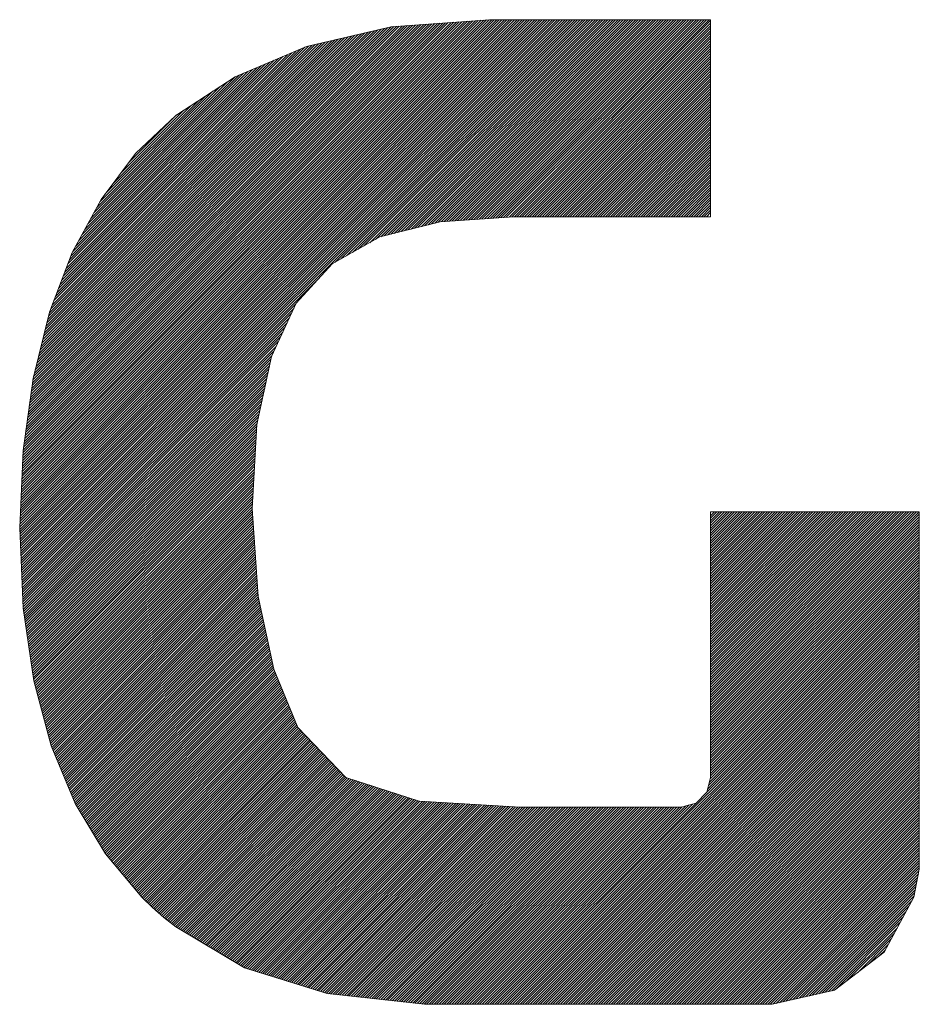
# Model space of a CAD drawing. Header units: millimetres. Extents: x 4 to 415, y -8563 to 292.
# Tile 197 of 256: x 268.22 to 272.76, y 11.52 to 16.48. Entities that reach past the tile are written whole.
import ezdxf

# ---------------------------------------------------------------- set-up
doc = ezdxf.new("R2010")
doc.units = ezdxf.units.MM
doc.layers.add('256', color=7, linetype='Continuous')

# ---------------------------------------------------------------- blocks, each defined once
blk = doc.blocks.new('HATCH13')
at = {"color": 5, "lineweight": 13}
for p, q in [((268.224601, 13.926872), (270.780823, 16.483094)), ((268.224663, 13.914202), (270.793555, 16.483094)), ((268.225183, 13.940186), (270.768091, 16.483094)), ((268.225206, 13.902013), (270.806287, 16.483094)), ((268.225749, 13.889823), (270.819019, 16.483094)), ((268.225766, 13.953501), (270.755359, 16.483094)), ((268.226291, 13.877634), (270.831751, 16.483094)), ((268.226349, 13.966816), (270.742626, 16.483094)), ((268.226834, 13.865444), (270.844484, 16.483094)), ((268.226931, 13.980131), (270.729894, 16.483094)), ((268.227377, 13.853255), (270.857216, 16.483094)), ((268.227514, 13.993446), (270.717162, 16.483094)), ((268.227919, 13.841066), (270.869948, 16.483094)), ((268.228097, 14.006761), (270.70443, 16.483094)), ((268.228462, 13.828876), (270.88268, 16.483094)), ((268.228679, 14.020075), (270.691698, 16.483094)), ((268.229005, 13.816687), (270.895412, 16.483094)), ((268.229262, 14.03339), (270.678966, 16.483094)), ((268.229548, 13.804497), (270.908144, 16.483094)), ((268.229845, 14.046705), (270.666234, 16.483094)), ((268.23009, 13.792308), (270.920876, 16.483094)), ((268.230427, 14.06002), (270.653501, 16.483094)), ((268.230633, 13.780118), (270.933609, 16.483094)), ((268.23101, 14.073335), (270.640769, 16.483094)), ((268.231176, 13.767929), (270.946341, 16.483094)), ((268.231593, 14.08665), (270.628037, 16.483094)), ((268.231718, 13.75574), (270.959073, 16.483094)), ((268.232175, 14.099964), (270.615305, 16.483094)), ((268.232261, 13.74355), (270.971805, 16.483094)), ((268.232758, 14.113279), (270.602573, 16.483094)), ((268.232804, 13.731361), (270.984537, 16.483094)), ((268.233341, 14.126594), (270.589739, 16.482992)), ((268.233347, 13.719171), (270.997269, 16.483094)), ((268.233889, 13.706982), (271.010001, 16.483094)), ((268.233923, 14.139909), (270.576015, 16.482)), ((268.234432, 13.694792), (271.022734, 16.483094)), ((268.234506, 14.153224), (270.562291, 16.481008)), ((268.235089, 14.166539), (270.548567, 16.480016)), ((268.235672, 14.179853), (270.534842, 16.479024)), ((268.236254, 14.193168), (270.521118, 16.478032)), ((268.236837, 14.206483), (270.507394, 16.47704)), ((269.813071, 15.260699), (271.035466, 16.483094)), ((269.842189, 15.277085), (271.048198, 16.483094)), ((269.871306, 15.29347), (271.06093, 16.483094)), ((269.900424, 15.309856), (271.073662, 16.483094)), ((269.929542, 15.326241), (271.086394, 16.483094)), ((269.958659, 15.342627), (271.099126, 16.483094)), ((269.987777, 15.359012), (271.111859, 16.483094)), ((270.016895, 15.375398), (271.124591, 16.483094)), ((270.043109, 15.38888), (271.137323, 16.483094)), ((270.060182, 15.393221), (271.150055, 16.483094)), ((270.077254, 15.397561), (271.162787, 16.483094)), ((270.094327, 15.401901), (271.175519, 16.483094)), ((270.111399, 15.406242), (271.188251, 16.483094)), ((270.128472, 15.410582), (271.200984, 16.483094)), ((270.145544, 15.414922), (271.213716, 16.483094)), ((270.162617, 15.419263), (271.226448, 16.483094)), ((270.179689, 15.423603), (271.23918, 16.483094)), ((270.196762, 15.427943), (271.251912, 16.483094)), ((270.213834, 15.432284), (271.264644, 16.483094)), ((270.230907, 15.436624), (271.277376, 16.483094)), ((270.247979, 15.440965), (271.290109, 16.483094)), ((270.265052, 15.445305), (271.302841, 16.483094)), ((270.282124, 15.449645), (271.315573, 16.483094)), ((270.299197, 15.453986), (271.328305, 16.483094)), ((270.316269, 15.458326), (271.341037, 16.483094)), ((270.333342, 15.462666), (271.353769, 16.483094)), ((270.348775, 15.465367), (271.366501, 16.483094)), ((270.36241, 15.466271), (271.379234, 16.483094)), ((270.376046, 15.467174), (271.391966, 16.483094)), ((270.389682, 15.468078), (271.404698, 16.483094)), ((270.403318, 15.468982), (271.41743, 16.483094)), ((270.416953, 15.469885), (271.430162, 16.483094)), ((270.430589, 15.470789), (271.442894, 16.483094)), ((270.444225, 15.471692), (271.455626, 16.483094)), ((270.457861, 15.472596), (271.468359, 16.483094)), ((270.471496, 15.4735), (271.481091, 16.483094)), ((270.485132, 15.474403), (271.493823, 16.483094)), ((270.498768, 15.475307), (271.506555, 16.483094)), ((270.512404, 15.47621), (271.519287, 16.483094)), ((270.526039, 15.477114), (271.532019, 16.483094)), ((270.539675, 15.478018), (271.544751, 16.483094)), ((270.553311, 15.478921), (271.557484, 16.483094)), ((270.566947, 15.479825), (271.570216, 16.483094)), ((270.580582, 15.480728), (271.582948, 16.483094)), ((270.594218, 15.481632), (271.59568, 16.483094)), ((270.607854, 15.482536), (271.608412, 16.483094)), ((270.62149, 15.483439), (271.621144, 16.483094)), ((270.635125, 15.484343), (271.633876, 16.483094)), ((270.648761, 15.485246), (271.646609, 16.483094)), ((270.662397, 15.48615), (271.659341, 16.483094)), ((270.676033, 15.487054), (271.672073, 16.483094)), ((270.689668, 15.487957), (271.684805, 16.483094)), ((270.703304, 15.488861), (271.697537, 16.483094)), ((270.716595, 15.48942), (271.705458, 16.478283)), ((268.23742, 14.219798), (270.49367, 16.476048)), ((268.238002, 14.233113), (270.479946, 16.475056)), ((268.238585, 14.246428), (270.466221, 16.474064)), ((268.239168, 14.259742), (270.452497, 16.473072)), ((268.23975, 14.273057), (270.438773, 16.47208)), ((268.240333, 14.286372), (270.425049, 16.471088)), ((268.240916, 14.299687), (270.411325, 16.470096)), ((268.241613, 14.313116), (270.397601, 16.469104)), ((268.243669, 14.327905), (270.383876, 16.468112)), ((268.245725, 14.342693), (270.370152, 16.46712)), ((268.247781, 14.357481), (270.356428, 16.466128)), ((268.249837, 14.372269), (270.342704, 16.465136)), ((268.251893, 14.387057), (270.32898, 16.464144)), ((268.253949, 14.401846), (270.315255, 16.463152)), ((268.256006, 14.416634), (270.301531, 16.462159)), ((268.258062, 14.431422), (270.287807, 16.461167)), ((268.260118, 14.44621), (270.274083, 16.460175)), ((268.262174, 14.460998), (270.260359, 16.459183)), ((268.26423, 14.475787), (270.246634, 16.458191)), ((268.266286, 14.490575), (270.23291, 16.457199)), ((268.268342, 14.505363), (270.219186, 16.456207)), ((268.270398, 14.520151), (270.205462, 16.455215)), ((268.272454, 14.534939), (270.191738, 16.454223)), ((268.27451, 14.549728), (270.178013, 16.453231)), ((268.276566, 14.564516), (270.164289, 16.452239)), ((268.278622, 14.579304), (270.150565, 16.451247)), ((268.280678, 14.594092), (270.136841, 16.450255)), ((268.282734, 14.60888), (270.123117, 16.449263)), ((268.28479, 14.623669), (270.109393, 16.448271)), ((268.286846, 14.638457), (270.095539, 16.44715)), ((268.288903, 14.653245), (270.078917, 16.443259)), ((268.290959, 14.668033), (270.062295, 16.439369)), ((268.294136, 14.683943), (270.045672, 16.435479)), ((268.298356, 14.700895), (270.02905, 16.431589)), ((268.302575, 14.717846), (270.012428, 16.427699)), ((270.729327, 15.48942), (271.705458, 16.465551)), ((270.74206, 15.48942), (271.705458, 16.452818)), ((270.754792, 15.48942), (271.705458, 16.440086)), ((270.767524, 15.48942), (271.705458, 16.427354)), ((268.306795, 14.734798), (269.995806, 16.423809)), ((268.311014, 14.75175), (269.979183, 16.419919)), ((268.315234, 14.768702), (269.962561, 16.416029)), ((268.319454, 14.785653), (269.945939, 16.412138)), ((268.323673, 14.802605), (269.929316, 16.408248)), ((268.327893, 14.819557), (269.912694, 16.404358)), ((268.332113, 14.836509), (269.896072, 16.400468)), ((268.336332, 14.853461), (269.87945, 16.396578)), ((268.340552, 14.870412), (269.862827, 16.392688)), ((268.344772, 14.887364), (269.846205, 16.388798)), ((268.348991, 14.904316), (269.829583, 16.384907)), ((268.353211, 14.921268), (269.81296, 16.381017)), ((270.780256, 15.48942), (271.705458, 16.414622)), ((270.792988, 15.48942), (271.705458, 16.40189)), ((270.80572, 15.48942), (271.705458, 16.389158)), ((268.35743, 14.938219), (269.796338, 16.377127)), ((268.36165, 14.955171), (269.779716, 16.373237)), ((268.36587, 14.972123), (269.763094, 16.369347)), ((268.370089, 14.989075), (269.746471, 16.365457)), ((268.374309, 15.006027), (269.729849, 16.361567)), ((268.381556, 15.026006), (269.713227, 16.357677)), ((268.389347, 15.046528), (269.696605, 16.353786)), ((268.397137, 15.067051), (269.679982, 16.349896)), ((268.404927, 15.087573), (269.661243, 16.34389)), ((268.412717, 15.108095), (269.639175, 16.334553)), ((270.818453, 15.48942), (271.705458, 16.376425)), ((270.831185, 15.48942), (271.705458, 16.363693)), ((270.843917, 15.48942), (271.705458, 16.350961)), ((270.856649, 15.48942), (271.705458, 16.338229)), ((268.420507, 15.128617), (269.617107, 16.325217)), ((268.428297, 15.149139), (269.595038, 16.315881)), ((268.436087, 15.169661), (269.57297, 16.306545)), ((268.443877, 15.190184), (269.550902, 16.297209)), ((268.451667, 15.210706), (269.528833, 16.287872)), ((268.459457, 15.231228), (269.506765, 16.278536)), ((270.869381, 15.48942), (271.705458, 16.325497)), ((270.882113, 15.48942), (271.705458, 16.312765)), ((270.894845, 15.48942), (271.705458, 16.300033)), ((270.907578, 15.48942), (271.705458, 16.2873)), ((268.467247, 15.25175), (269.484697, 16.2692)), ((268.475037, 15.272272), (269.462628, 16.259864)), ((268.482827, 15.292794), (269.44056, 16.250528)), ((268.49176, 15.31446), (269.418492, 16.241192)), ((268.506831, 15.342263), (269.396423, 16.231855)), ((270.92031, 15.48942), (271.705458, 16.274568)), ((270.933042, 15.48942), (271.705458, 16.261836)), ((270.945774, 15.48942), (271.705458, 16.249104)), ((270.958506, 15.48942), (271.705458, 16.236372)), ((268.521903, 15.370067), (269.374355, 16.222519)), ((268.536974, 15.39787), (269.352287, 16.213183)), ((268.552045, 15.425673), (269.330218, 16.203847)), ((268.567116, 15.453477), (269.307504, 16.193864)), ((270.971238, 15.48942), (271.705458, 16.22364)), ((270.98397, 15.48942), (271.705458, 16.210908)), ((270.996703, 15.48942), (271.705458, 16.198175)), ((271.009435, 15.48942), (271.705458, 16.185443)), ((268.582188, 15.48128), (269.270909, 16.170001)), ((268.597259, 15.509084), (269.234314, 16.146138)), ((271.022167, 15.48942), (271.705458, 16.172711)), ((271.034899, 15.48942), (271.705458, 16.159979)), ((271.047631, 15.48942), (271.705458, 16.147247)), ((271.060363, 15.48942), (271.705458, 16.134515)), ((268.61233, 15.536887), (269.197718, 16.122275)), ((268.627401, 15.56469), (269.161123, 16.098412)), ((271.073095, 15.48942), (271.705458, 16.121783)), ((271.085828, 15.48942), (271.705458, 16.10905)), ((271.09856, 15.48942), (271.705458, 16.096318)), ((271.111292, 15.48942), (271.705458, 16.083586)), ((268.655536, 15.605557), (269.124528, 16.074549)), ((268.694714, 15.657467), (269.087933, 16.050686)), ((271.124024, 15.48942), (271.705458, 16.070854)), ((271.136756, 15.48942), (271.705458, 16.058122)), ((271.149488, 15.48942), (271.705458, 16.04539)), ((271.16222, 15.48942), (271.705458, 16.032658)), ((268.733892, 15.709377), (269.051338, 16.026823)), ((268.77307, 15.761288), (269.014743, 16.00296)), ((271.174953, 15.48942), (271.705458, 16.019925)), ((271.187685, 15.48942), (271.705458, 16.007193)), ((271.200417, 15.48942), (271.705458, 15.994461)), ((271.213149, 15.48942), (271.705458, 15.981729)), ((271.225881, 15.48942), (271.705458, 15.968997)), ((271.238613, 15.48942), (271.705458, 15.956265)), ((271.251345, 15.48942), (271.705458, 15.943533)), ((271.264078, 15.48942), (271.705458, 15.9308)), ((271.27681, 15.48942), (271.705458, 15.918068)), ((271.289542, 15.48942), (271.705458, 15.905336)), ((271.302274, 15.48942), (271.705458, 15.892604)), ((271.315006, 15.48942), (271.705458, 15.879872)), ((271.327738, 15.48942), (271.705458, 15.86714)), ((271.34047, 15.48942), (271.705458, 15.854408)), ((271.353203, 15.48942), (271.705458, 15.841675)), ((271.365935, 15.48942), (271.705458, 15.828943)), ((271.378667, 15.48942), (271.705458, 15.816211)), ((271.391399, 15.48942), (271.705458, 15.803479)), ((271.404131, 15.48942), (271.705458, 15.790747)), ((271.416863, 15.48942), (271.705458, 15.778015)), ((271.429595, 15.48942), (271.705458, 15.765283)), ((271.442328, 15.48942), (271.705458, 15.75255)), ((271.45506, 15.48942), (271.705458, 15.739818)), ((271.467792, 15.48942), (271.705458, 15.727086)), ((271.480524, 15.48942), (271.705458, 15.714354)), ((271.493256, 15.48942), (271.705458, 15.701622)), ((271.505988, 15.48942), (271.705458, 15.68889)), ((271.51872, 15.48942), (271.705458, 15.676158)), ((271.531453, 15.48942), (271.705458, 15.663425)), ((271.544185, 15.48942), (271.705458, 15.650693)), ((271.556917, 15.48942), (271.705458, 15.637961)), ((271.569649, 15.48942), (271.705458, 15.625229)), ((271.582381, 15.48942), (271.705458, 15.612497)), ((271.595113, 15.48942), (271.705458, 15.599765)), ((271.607845, 15.48942), (271.705458, 15.587033)), ((271.620578, 15.48942), (271.705458, 15.5743)), ((271.63331, 15.48942), (271.705458, 15.561568)), ((271.646042, 15.48942), (271.705458, 15.548836)), ((271.658774, 15.48942), (271.705458, 15.536104)), ((271.671506, 15.48942), (271.705458, 15.523372)), ((271.684238, 15.48942), (271.705458, 15.51064)), ((268.234975, 13.682603), (269.734029, 15.181657)), ((268.235517, 13.670413), (269.61634, 15.051236)), ((268.23606, 13.658224), (269.605216, 15.02738)), ((268.236603, 13.646035), (269.594091, 15.003523)), ((268.237145, 13.633845), (269.582966, 14.979666)), ((268.237688, 13.621656), (269.571842, 14.955809)), ((268.238231, 13.609466), (269.560717, 14.931952)), ((268.238774, 13.597277), (269.549592, 14.908096)), ((268.239316, 13.585087), (269.538468, 14.884239)), ((268.239859, 13.572898), (269.527343, 14.860382)), ((268.240402, 13.560709), (269.516218, 14.836525)), ((268.240944, 13.548519), (269.505094, 14.812668)), ((268.241487, 13.53633), (269.493969, 14.788812)), ((268.24203, 13.52414), (269.489409, 14.77152)), ((268.24294, 13.512318), (269.485993, 14.755371)), ((268.244558, 13.501204), (269.482577, 14.739223)), ((268.246176, 13.49009), (269.479161, 14.723075)), ((268.247794, 13.478976), (269.475744, 14.706926)), ((268.249412, 13.467862), (269.472328, 14.690778)), ((268.25103, 13.456747), (269.468912, 14.674629)), ((268.252648, 13.445633), (269.465495, 14.658481)), ((268.254266, 13.434519), (269.462079, 14.642332)), ((268.255884, 13.423405), (269.458663, 14.626184)), ((268.257502, 13.41229), (269.455247, 14.610036)), ((268.259119, 13.401176), (269.45183, 14.593887)), ((268.260737, 13.390062), (269.448414, 14.577739)), ((268.262355, 13.378948), (269.444998, 14.56159)), ((268.263973, 13.367834), (269.441581, 14.545442)), ((268.265591, 13.356719), (269.438165, 14.529293)), ((268.267209, 13.345605), (269.434749, 14.513145)), ((268.268827, 13.334491), (269.431333, 14.496997)), ((268.270445, 13.323377), (269.427916, 14.480848)), ((268.272063, 13.312263), (269.4245, 14.4647)), ((268.273681, 13.301148), (269.421084, 14.448551)), ((268.275299, 13.290034), (269.4193, 14.434035)), ((268.276917, 13.27892), (269.418553, 14.420556)), ((268.278535, 13.267806), (269.417806, 14.407077)), ((268.280153, 13.256691), (269.417058, 14.393597)), ((268.28177, 13.245577), (269.416311, 14.380118)), ((268.283388, 13.234463), (269.415564, 14.366639)), ((268.285006, 13.223349), (269.414817, 14.353159)), ((268.286624, 13.212235), (269.41407, 14.33968)), ((268.288242, 13.20112), (269.413322, 14.326201)), ((268.28986, 13.190006), (269.412575, 14.312721)), ((268.291478, 13.178892), (269.411828, 14.299242)), ((268.293096, 13.167778), (269.411081, 14.285763)), ((268.294714, 13.156664), (269.410334, 14.272283)), ((268.296786, 13.146004), (269.409586, 14.258804)), ((268.299468, 13.135953), (269.408839, 14.245325)), ((268.30215, 13.125903), (269.408092, 14.231845)), ((268.304832, 13.115853), (269.407345, 14.218366)), ((268.307513, 13.105802), (269.406598, 14.204886)), ((268.310195, 13.095752), (269.40585, 14.191407)), ((268.312877, 13.085702), (269.405103, 14.177928)), ((268.315559, 13.075651), (269.404356, 14.164448)), ((268.318241, 13.065601), (269.403609, 14.150969)), ((268.320923, 13.055551), (269.402862, 14.13749)), ((268.323604, 13.0455), (269.402114, 14.12401)), ((268.326286, 13.03545), (269.401367, 14.110531)), ((268.328968, 13.0254), (269.40062, 14.097052)), ((268.33165, 13.01535), (269.399873, 14.083572)), ((268.334332, 13.005299), (269.399126, 14.070093)), ((268.337014, 12.995249), (269.398378, 14.056614)), ((268.339695, 12.985199), (269.397631, 14.043134)), ((268.342377, 12.975148), (269.396884, 14.029655)), ((268.345059, 12.965098), (269.396452, 14.016491)), ((268.347741, 12.955048), (269.397233, 14.00454)), ((271.705458, 13.982783), (271.724406, 14.001731)), ((271.705458, 13.97005), (271.737139, 14.001731)), ((271.705458, 13.957318), (271.749871, 14.001731)), ((271.705458, 13.944586), (271.762603, 14.001731)), ((271.705458, 13.931854), (271.775335, 14.001731)), ((271.705458, 13.919122), (271.788067, 14.001731)), ((271.705458, 13.90639), (271.800799, 14.001731)), ((271.705458, 13.893658), (271.813531, 14.001731)), ((271.705458, 13.880925), (271.826264, 14.001731)), ((271.705458, 13.868193), (271.838996, 14.001731)), ((271.705458, 13.855461), (271.851728, 14.001731)), ((271.705458, 13.842729), (271.86446, 14.001731)), ((271.705458, 13.829997), (271.877192, 14.001731)), ((271.705458, 13.817265), (271.889924, 14.001731)), ((271.705458, 13.804533), (271.902656, 14.001731)), ((271.705458, 13.7918), (271.915389, 14.001731)), ((271.705458, 13.779068), (271.928121, 14.001731)), ((271.705458, 13.766336), (271.940853, 14.001731)), ((271.705458, 13.753604), (271.953585, 14.001731)), ((271.705458, 13.740872), (271.966317, 14.001731)), ((271.705458, 13.72814), (271.979049, 14.001731)), ((271.705458, 13.715408), (271.991781, 14.001731)), ((271.705458, 13.702675), (272.004514, 14.001731)), ((271.705458, 13.689943), (272.017246, 14.001731)), ((271.705458, 13.677211), (272.029978, 14.001731)), ((271.705458, 13.664479), (272.04271, 14.001731)), ((271.705458, 13.651747), (272.055442, 14.001731)), ((271.705458, 13.639015), (272.068174, 14.001731)), ((271.705458, 13.626283), (272.080906, 14.001731)), ((271.705458, 13.61355), (272.093639, 14.001731)), ((271.705458, 13.600818), (272.106371, 14.001731)), ((271.705458, 13.588086), (272.119103, 14.001731)), ((271.705458, 13.575354), (272.131835, 14.001731)), ((271.705458, 13.562622), (272.144567, 14.001731)), ((271.705458, 13.54989), (272.157299, 14.001731)), ((271.705458, 13.537157), (272.170032, 14.001731)), ((271.705458, 13.524425), (272.182764, 14.001731)), ((271.705458, 13.511693), (272.195496, 14.001731)), ((271.705458, 13.498961), (272.208228, 14.001731)), ((271.705458, 13.486229), (272.22096, 14.001731)), ((271.705458, 13.473497), (272.233692, 14.001731)), ((271.705458, 13.460765), (272.246424, 14.001731)), ((271.705458, 13.448032), (272.259157, 14.001731)), ((271.705458, 13.4353), (272.271889, 14.001731)), ((271.705458, 13.422568), (272.284621, 14.001731)), ((271.705458, 13.409836), (272.297353, 14.001731)), ((271.705458, 13.397104), (272.310085, 14.001731)), ((271.705458, 13.384372), (272.322817, 14.001731)), ((271.705458, 13.37164), (272.335549, 14.001731)), ((271.705458, 13.358907), (272.348282, 14.001731)), ((271.705458, 13.346175), (272.361014, 14.001731)), ((271.705458, 13.333443), (272.373746, 14.001731)), ((271.705458, 13.320711), (272.386478, 14.001731)), ((271.705458, 13.307979), (272.39921, 14.001731)), ((271.705458, 13.295247), (272.411942, 14.001731)), ((271.705458, 13.282515), (272.424674, 14.001731)), ((271.705458, 13.269782), (272.437407, 14.001731)), ((271.705458, 13.25705), (272.450139, 14.001731)), ((271.705458, 13.244318), (272.462871, 14.001731)), ((271.705458, 13.231586), (272.475603, 14.001731)), ((271.705458, 13.218854), (272.488335, 14.001731)), ((271.705458, 13.206122), (272.501067, 14.001731)), ((271.705458, 13.19339), (272.513799, 14.001731)), ((271.705458, 13.180657), (272.526532, 14.001731)), ((271.705458, 13.167925), (272.539264, 14.001731)), ((271.705458, 13.155193), (272.551996, 14.001731)), ((271.705458, 13.142461), (272.564728, 14.001731)), ((271.705458, 13.129729), (272.57746, 14.001731)), ((271.705458, 13.116997), (272.590192, 14.001731)), ((271.705458, 13.104265), (272.602924, 14.001731)), ((271.705458, 13.091532), (272.615657, 14.001731)), ((271.705458, 13.0788), (272.628389, 14.001731)), ((271.705458, 13.066068), (272.641121, 14.001731)), ((271.705458, 13.053336), (272.653853, 14.001731)), ((271.705458, 13.040604), (272.666585, 14.001731)), ((271.705458, 13.027872), (272.679317, 14.001731)), ((271.705458, 13.01514), (272.692049, 14.001731)), ((271.705458, 13.002407), (272.704782, 14.001731)), ((271.705458, 12.989675), (272.717514, 14.001731)), ((271.705458, 12.976943), (272.730246, 14.001731)), ((271.705458, 12.964211), (272.742978, 14.001731)), ((271.705458, 12.951479), (272.75571, 14.001731)), ((268.350423, 12.944997), (269.398014, 13.992588)), ((268.353105, 12.934947), (269.398795, 13.980637)), ((268.355786, 12.924897), (269.399575, 13.968686)), ((268.358468, 12.914846), (269.400356, 13.956734)), ((271.705458, 12.938747), (272.756757, 13.990046)), ((271.705458, 12.926015), (272.756757, 13.977314)), ((271.705458, 12.913282), (272.756757, 13.964581)), ((271.705458, 12.90055), (272.756757, 13.951849)), ((268.36115, 12.904796), (269.401137, 13.944783)), ((268.363832, 12.894746), (269.401918, 13.932832)), ((268.366514, 12.884695), (269.402699, 13.92088)), ((268.369196, 12.874645), (269.403479, 13.908929)), ((268.371877, 12.864595), (269.40426, 13.896978)), ((271.705458, 12.887818), (272.756757, 13.939117)), ((271.705458, 12.875086), (272.756757, 13.926385)), ((271.705458, 12.862354), (272.756757, 13.913653)), ((271.705458, 12.849622), (272.756757, 13.900921)), ((268.374559, 12.854545), (269.405041, 13.885026)), ((268.377241, 12.844494), (269.405822, 13.873075)), ((268.379923, 12.834444), (269.406603, 13.861124)), ((268.382605, 12.824394), (269.407384, 13.849172)), ((271.705458, 12.83689), (272.756757, 13.888189)), ((271.705458, 12.824157), (272.756757, 13.875456)), ((271.705458, 12.811425), (272.756757, 13.862724)), ((271.705458, 12.798693), (272.756757, 13.849992)), ((268.386162, 12.815219), (269.408164, 13.837221)), ((268.389897, 12.806222), (269.408945, 13.82527)), ((268.393632, 12.797224), (269.409726, 13.813318)), ((268.397366, 12.788226), (269.410507, 13.801367)), ((271.705458, 12.785961), (272.756757, 13.83726)), ((271.705458, 12.773229), (272.756757, 13.824528)), ((271.705458, 12.760497), (272.756757, 13.811796)), ((271.705458, 12.747765), (272.756757, 13.799064)), ((268.401101, 12.779229), (269.411288, 13.789416)), ((268.404835, 12.770231), (269.412068, 13.777464)), ((268.40857, 12.761234), (269.412849, 13.765513)), ((268.412304, 12.752236), (269.41363, 13.753562)), ((271.705458, 12.735032), (272.756757, 13.786331)), ((271.705458, 12.7223), (272.756757, 13.773599)), ((271.705458, 12.709568), (272.756757, 13.760867)), ((271.705458, 12.696836), (272.756757, 13.748135)), ((268.416039, 12.743238), (269.414411, 13.74161)), ((268.419773, 12.734241), (269.415192, 13.729659)), ((268.423508, 12.725243), (269.415972, 13.717708)), ((268.427242, 12.716246), (269.416753, 13.705756)), ((271.703818, 12.657), (272.756757, 13.709939)), ((271.705458, 12.684104), (272.756757, 13.735403)), ((271.705458, 12.671372), (272.756757, 13.722671)), ((268.430977, 12.707248), (269.417534, 13.693805)), ((268.434711, 12.69825), (269.418315, 13.681854)), ((268.438446, 12.689253), (269.419096, 13.669902)), ((268.44218, 12.680255), (269.419876, 13.657951)), ((271.660225, 12.562478), (272.756757, 13.65901)), ((271.6902, 12.605185), (272.756757, 13.671742)), ((271.694739, 12.622457), (272.756757, 13.684474)), ((271.699279, 12.639728), (272.756757, 13.697206)), ((268.445915, 12.671258), (269.420657, 13.646)), ((268.44965, 12.66226), (269.421438, 13.634048)), ((268.453384, 12.653262), (269.422219, 13.622097)), ((268.457119, 12.644265), (269.423, 13.610146)), ((270.630677, 11.520198), (272.756757, 13.646278)), ((270.643409, 11.520198), (272.756757, 13.633546)), ((270.656141, 11.520198), (272.756757, 13.620814)), ((270.668874, 11.520198), (272.756757, 13.608081)), ((268.460853, 12.635267), (269.42378, 13.598194)), ((268.464588, 12.626269), (269.424561, 13.586243)), ((268.468322, 12.617272), (269.425556, 13.574505)), ((268.472057, 12.608274), (269.427837, 13.564054)), ((268.475791, 12.599277), (269.430118, 13.553604)), ((270.681606, 11.520198), (272.756757, 13.595349)), ((270.694338, 11.520198), (272.756757, 13.582617)), ((270.70707, 11.520198), (272.756757, 13.569885)), ((270.719802, 11.520198), (272.756757, 13.557153)), ((268.479526, 12.590279), (269.4324, 13.543153)), ((268.48326, 12.581281), (269.434681, 13.532702)), ((268.486995, 12.572284), (269.436962, 13.522251)), ((268.490729, 12.563286), (269.439244, 13.511801)), ((268.494464, 12.554289), (269.441525, 13.50135)), ((270.732534, 11.520198), (272.756757, 13.544421)), ((270.745266, 11.520198), (272.756757, 13.531689)), ((270.757999, 11.520198), (272.756757, 13.518956)), ((270.770731, 11.520198), (272.756757, 13.506224)), ((268.498199, 12.545291), (269.443807, 13.490899)), ((268.501933, 12.536293), (269.446088, 13.480448)), ((268.506264, 12.527893), (269.448369, 13.469998)), ((268.511039, 12.519935), (269.450651, 13.459547)), ((270.783463, 11.520198), (272.756757, 13.493492)), ((270.796195, 11.520198), (272.756757, 13.48076)), ((270.808927, 11.520198), (272.756757, 13.468028)), ((270.821659, 11.520198), (272.756757, 13.455296)), ((268.515814, 12.511978), (269.452932, 13.449096)), ((268.520589, 12.50402), (269.455213, 13.438645)), ((268.525363, 12.496063), (269.457495, 13.428194)), ((268.530138, 12.488105), (269.459776, 13.417744)), ((268.534913, 12.480148), (269.462058, 13.407293)), ((270.834391, 11.520198), (272.756757, 13.442564)), ((270.847124, 11.520198), (272.756757, 13.429831)), ((270.859856, 11.520198), (272.756757, 13.417099)), ((270.872588, 11.520198), (272.756757, 13.404367)), ((268.539687, 12.472191), (269.464339, 13.396842)), ((268.544462, 12.464233), (269.46662, 13.386391)), ((268.549237, 12.456276), (269.468902, 13.375941)), ((268.554011, 12.448318), (269.471183, 13.36549)), ((268.558786, 12.440361), (269.473465, 13.355039)), ((270.88532, 11.520198), (272.756757, 13.391635)), ((270.898052, 11.520198), (272.756757, 13.378903)), ((270.910784, 11.520198), (272.756757, 13.366171)), ((270.923516, 11.520198), (272.756757, 13.353439)), ((268.563561, 12.432403), (269.475746, 13.344588)), ((268.568336, 12.424446), (269.478027, 13.334138)), ((268.57311, 12.416488), (269.480309, 13.323687)), ((268.577885, 12.408531), (269.48259, 13.313236)), ((268.58266, 12.400574), (269.484871, 13.302785)), ((270.936249, 11.520198), (272.756757, 13.340706)), ((270.948981, 11.520198), (272.756757, 13.327974)), ((270.961713, 11.520198), (272.756757, 13.315242)), ((270.974445, 11.520198), (272.756757, 13.30251)), ((268.587434, 12.392616), (269.487153, 13.292335)), ((268.592209, 12.384659), (269.489434, 13.281884)), ((268.596984, 12.376701), (269.491716, 13.271433)), ((268.601759, 12.368744), (269.493997, 13.260982)), ((270.987177, 11.520198), (272.756757, 13.289778)), ((270.999909, 11.520198), (272.756757, 13.277046)), ((271.012641, 11.520198), (272.756757, 13.264314)), ((271.025374, 11.520198), (272.756757, 13.251581)), ((268.606533, 12.360786), (269.496278, 13.250531)), ((268.611308, 12.352829), (269.49856, 13.240081)), ((268.616083, 12.344872), (269.500841, 13.22963)), ((268.620857, 12.336914), (269.503122, 13.219179)), ((268.625632, 12.328957), (269.50552, 13.208844)), ((271.038106, 11.520198), (272.756757, 13.238849)), ((271.050838, 11.520198), (272.756757, 13.226117)), ((271.06357, 11.520198), (272.756757, 13.213385)), ((268.630407, 12.320999), (269.509231, 13.199824)), ((268.635181, 12.313042), (269.512943, 13.190803)), ((268.639956, 12.305084), (269.516655, 13.181783)), ((268.644731, 12.297127), (269.520366, 13.172762)), ((268.649506, 12.289169), (269.524078, 13.163742)), ((268.65428, 12.281212), (269.52779, 13.154722)), ((271.076302, 11.520198), (272.756757, 13.200653)), ((271.089034, 11.520198), (272.756757, 13.187921)), ((271.101766, 11.520198), (272.756757, 13.175189)), ((271.114499, 11.520198), (272.756757, 13.162456)), ((268.659745, 12.273945), (269.531502, 13.145701)), ((268.665551, 12.267019), (269.535213, 13.136681)), ((268.671358, 12.260093), (269.538925, 13.12766)), ((268.677164, 12.253167), (269.542637, 13.11864)), ((268.682971, 12.246242), (269.546348, 13.109619)), ((271.127231, 11.520198), (272.756757, 13.149724)), ((271.139963, 11.520198), (272.756757, 13.136992)), ((271.152695, 11.520198), (272.756757, 13.12426)), ((271.165427, 11.520198), (272.756757, 13.111528)), ((268.688777, 12.239316), (269.55006, 13.100599)), ((268.694584, 12.23239), (269.553772, 13.091578)), ((268.70039, 12.225465), (269.557483, 13.082558)), ((268.706196, 12.218539), (269.561195, 13.073537)), ((268.712003, 12.211613), (269.564907, 13.064517)), ((268.717809, 12.204687), (269.568618, 13.055497)), ((271.178159, 11.520198), (272.756757, 13.098796)), ((271.190891, 11.520198), (272.756757, 13.086064)), ((271.203624, 11.520198), (272.756757, 13.073331)), ((271.216356, 11.520198), (272.756757, 13.060599)), ((268.723616, 12.197762), (269.57233, 13.046476)), ((268.729422, 12.190836), (269.576042, 13.037456)), ((268.735229, 12.18391), (269.579753, 13.028435)), ((268.741035, 12.176985), (269.583465, 13.019415)), ((268.746841, 12.170059), (269.587177, 13.010394)), ((271.229088, 11.520198), (272.756757, 13.047867)), ((271.24182, 11.520198), (272.756757, 13.035135)), ((271.254552, 11.520198), (272.756757, 13.022403)), ((271.267284, 11.520198), (272.756757, 13.009671)), ((268.752648, 12.163133), (269.590889, 13.001374)), ((268.758454, 12.156207), (269.5946, 12.992353)), ((268.764261, 12.149282), (269.598312, 12.983333)), ((268.770067, 12.142356), (269.602024, 12.974312)), ((268.775874, 12.13543), (269.605735, 12.965292)), ((268.78168, 12.128505), (269.609447, 12.956272)), ((271.280016, 11.520198), (272.756757, 12.996939)), ((271.292749, 11.520198), (272.756757, 12.984206)), ((271.305481, 11.520198), (272.756757, 12.971474)), ((271.318213, 11.520198), (272.756757, 12.958742)), ((268.787486, 12.121579), (269.613159, 12.947251)), ((268.793293, 12.114653), (269.61687, 12.938231)), ((268.799099, 12.107727), (269.620582, 12.92921)), ((268.804906, 12.100802), (269.624294, 12.92019)), ((268.810712, 12.093876), (269.629348, 12.912512)), ((268.816519, 12.08695), (269.63558, 12.906012)), ((271.330945, 11.520198), (272.756757, 12.94601)), ((271.343677, 11.520198), (272.756757, 12.933278)), ((271.356409, 11.520198), (272.756757, 12.920546)), ((271.369141, 11.520198), (272.756757, 12.907814)), ((268.822325, 12.080025), (269.641812, 12.899512)), ((268.828131, 12.073099), (269.648045, 12.893012)), ((268.833938, 12.066173), (269.654277, 12.886512)), ((268.839832, 12.059335), (269.660509, 12.880012)), ((268.846329, 12.0531), (269.666741, 12.873512)), ((268.852827, 12.046865), (269.672973, 12.867012)), ((268.859324, 12.040631), (269.679205, 12.860512)), ((268.865821, 12.034396), (269.685437, 12.854012)), ((271.381874, 11.520198), (272.756757, 12.895081)), ((271.394606, 11.520198), (272.756757, 12.882349)), ((271.407338, 11.520198), (272.756757, 12.869617)), ((271.42007, 11.520198), (272.756757, 12.856885)), ((268.872318, 12.028161), (269.69167, 12.847512)), ((268.878816, 12.021926), (269.697902, 12.841012)), ((268.885313, 12.015691), (269.704134, 12.834512)), ((268.89181, 12.009456), (269.710366, 12.828012)), ((268.898569, 12.003482), (269.716598, 12.821512)), ((268.905363, 11.997545), (269.72283, 12.815012)), ((268.912158, 11.991608), (269.729062, 12.808512)), ((271.432802, 11.520198), (272.756757, 12.844153)), ((271.445534, 11.520198), (272.756757, 12.831421)), ((271.458266, 11.520198), (272.756757, 12.818689)), ((271.470999, 11.520198), (272.756757, 12.805956)), ((268.918953, 11.98567), (269.735295, 12.802012)), ((268.925748, 11.979733), (269.741527, 12.795512)), ((268.932543, 11.973796), (269.747759, 12.789012)), ((268.939337, 11.967858), (269.753991, 12.782512)), ((268.946132, 11.961921), (269.760223, 12.776012)), ((268.95308, 11.956136), (269.766455, 12.769512)), ((268.960241, 11.950566), (269.772687, 12.763012)), ((268.967403, 11.944995), (269.77892, 12.756512)), ((271.483731, 11.520198), (272.756757, 12.793224)), ((271.496463, 11.520198), (272.756757, 12.780492)), ((271.509195, 11.520198), (272.756757, 12.76776)), ((271.521927, 11.520198), (272.756757, 12.755028)), ((268.974564, 11.939424), (269.785152, 12.750012)), ((268.981726, 11.933854), (269.791384, 12.743512)), ((268.988887, 11.928283), (269.797616, 12.737012)), ((268.996049, 11.922713), (269.803848, 12.730512)), ((269.00321, 11.917142), (269.81008, 12.724012)), ((269.010372, 11.911571), (269.816312, 12.717512)), ((269.018211, 11.906678), (269.822545, 12.711012)), ((271.534659, 11.520198), (272.756757, 12.742296)), ((271.547391, 11.520198), (272.756757, 12.729564)), ((271.560124, 11.520198), (272.756757, 12.716831)), ((269.026165, 11.9019), (269.828777, 12.704512)), ((269.03412, 11.897123), (269.835009, 12.698012)), ((269.042074, 11.892345), (269.841241, 12.691512)), ((269.050029, 11.887568), (269.847473, 12.685012)), ((269.057983, 11.88279), (269.853705, 12.678512)), ((269.065938, 11.878012), (269.859937, 12.672012)), ((269.073892, 11.873235), (269.86617, 12.665512)), ((269.081847, 11.868457), (269.874842, 12.661452)), ((269.089801, 11.86368), (269.884452, 12.658331)), ((271.572856, 11.520198), (272.756757, 12.704099)), ((271.585588, 11.520198), (272.756757, 12.691367)), ((271.59832, 11.520198), (272.756757, 12.678635)), ((271.611052, 11.520198), (272.756757, 12.665903)), ((269.097756, 11.858902), (269.894063, 12.655209)), ((269.105711, 11.854124), (269.903674, 12.652088)), ((269.113665, 11.849347), (269.913285, 12.648967)), ((269.12162, 11.844569), (269.922896, 12.645845)), ((269.129574, 11.839792), (269.932507, 12.642724)), ((269.137529, 11.835014), (269.942117, 12.639603)), ((269.145483, 11.830236), (269.951728, 12.636481)), ((269.153438, 11.825459), (269.961339, 12.63336)), ((269.161392, 11.820681), (269.97095, 12.630239)), ((269.169347, 11.815904), (269.980561, 12.627118)), ((269.177301, 11.811126), (269.990172, 12.623996)), ((269.185256, 11.806348), (269.999783, 12.620875)), ((269.19321, 11.801571), (270.009393, 12.617754)), ((269.201165, 11.796793), (270.019004, 12.614632)), ((269.20912, 11.792016), (270.028615, 12.611511)), ((269.217074, 11.787238), (270.038226, 12.60839)), ((271.623784, 11.520198), (272.756757, 12.653171)), ((271.636516, 11.520198), (272.756757, 12.640439)), ((271.649249, 11.520198), (272.756757, 12.627706)), ((271.661981, 11.520198), (272.756757, 12.614974)), ((269.225029, 11.78246), (270.047837, 12.605268)), ((269.232983, 11.777683), (270.057448, 12.602147)), ((269.240938, 11.772905), (270.067058, 12.599026)), ((269.248892, 11.768127), (270.076669, 12.595904)), ((269.256847, 11.76335), (270.08628, 12.592783)), ((269.264801, 11.758572), (270.095891, 12.589662)), ((269.272756, 11.753795), (270.105502, 12.586541)), ((269.28071, 11.749017), (270.115113, 12.583419)), ((269.288665, 11.744239), (270.124723, 12.580298)), ((269.296619, 11.739462), (270.134334, 12.577177)), ((269.304574, 11.734684), (270.143945, 12.574055)), ((269.312529, 11.729907), (270.153556, 12.570934)), ((269.320483, 11.725129), (270.163167, 12.567813)), ((269.328438, 11.720351), (270.172778, 12.564691)), ((269.336392, 11.715574), (270.182388, 12.56157)), ((269.344347, 11.710796), (270.191999, 12.558449)), ((271.674713, 11.520198), (272.756757, 12.602242)), ((271.687445, 11.520198), (272.756757, 12.58951)), ((271.700177, 11.520198), (272.756757, 12.576778)), ((271.712909, 11.520198), (272.756757, 12.564046)), ((269.352301, 11.706019), (270.20161, 12.555328)), ((269.361109, 11.702094), (270.211221, 12.552206)), ((269.370826, 11.699079), (270.220832, 12.549085)), ((269.380542, 11.696063), (270.230443, 12.545964)), ((269.390259, 11.693048), (270.241013, 12.543801)), ((269.399976, 11.690032), (270.253033, 12.543089)), ((269.409692, 11.687017), (270.265053, 12.542377)), ((269.419409, 11.684001), (270.277073, 12.541665)), ((269.429125, 11.680986), (270.289093, 12.540953)), ((269.438842, 11.67797), (270.301112, 12.540241)), ((269.448559, 11.674955), (270.313132, 12.539528)), ((269.458275, 11.671939), (270.325152, 12.538816)), ((269.467992, 11.668924), (270.337172, 12.538104)), ((269.477709, 11.665908), (270.349192, 12.537392)), ((269.487425, 11.662893), (270.361212, 12.53668)), ((269.497142, 11.659877), (270.373232, 12.535968)), ((269.506858, 11.656861), (270.385252, 12.535255)), ((269.516575, 11.653846), (270.397272, 12.534543)), ((269.526292, 11.65083), (270.409292, 12.533831)), ((269.536008, 11.647815), (270.421312, 12.533119)), ((269.545725, 11.644799), (270.433332, 12.532407)), ((269.555441, 11.641784), (270.445352, 12.531694)), ((269.565158, 11.638768), (270.457372, 12.530982)), ((269.574875, 11.635753), (270.469392, 12.53027)), ((269.584591, 11.632737), (270.481412, 12.529558)), ((269.594308, 11.629722), (270.493432, 12.528846)), ((269.604024, 11.626706), (270.505452, 12.528134)), ((269.613741, 11.623691), (270.517472, 12.527421)), ((269.623458, 11.620675), (270.529492, 12.526709)), ((269.633174, 11.61766), (270.541512, 12.525997)), ((269.642891, 11.614644), (270.553532, 12.525285)), ((269.652608, 11.611628), (270.565552, 12.524573)), ((269.662324, 11.608613), (270.577572, 12.52386)), ((269.672041, 11.605597), (270.589592, 12.523148)), ((269.681757, 11.602582), (270.601612, 12.522436)), ((269.691474, 11.599566), (270.613632, 12.521724)), ((269.701191, 11.596551), (270.625652, 12.521012)), ((269.710907, 11.593535), (270.637672, 12.5203)), ((269.720624, 11.59052), (270.649691, 12.519587)), ((269.73034, 11.587504), (270.661711, 12.518875)), ((269.740057, 11.584489), (270.673731, 12.518163)), ((269.749774, 11.581473), (270.685751, 12.517451)), ((269.75949, 11.578458), (270.697771, 12.516739)), ((269.769207, 11.575442), (270.709791, 12.516027)), ((269.779988, 11.573491), (270.721811, 12.515314)), ((269.791457, 11.572228), (270.733831, 12.514602)), ((269.802925, 11.570964), (270.745851, 12.51389)), ((269.814394, 11.5697), (270.758565, 12.513872)), ((269.825862, 11.568437), (270.771298, 12.513872)), ((269.837331, 11.567173), (270.78403, 12.513872)), ((269.848799, 11.56591), (270.796762, 12.513872)), ((269.860268, 11.564646), (270.809494, 12.513872)), ((269.871736, 11.563382), (270.822226, 12.513872)), ((269.883205, 11.562119), (270.834958, 12.513872)), ((269.894674, 11.560855), (270.84769, 12.513872)), ((269.906142, 11.559592), (270.860423, 12.513872)), ((269.917611, 11.558328), (270.873155, 12.513872)), ((269.929079, 11.557064), (270.885887, 12.513872)), ((269.940548, 11.555801), (270.898619, 12.513872)), ((269.952016, 11.554537), (270.911351, 12.513872)), ((269.963485, 11.553274), (270.924083, 12.513872)), ((269.974953, 11.55201), (270.936815, 12.513872)), ((269.986422, 11.550746), (270.949548, 12.513872)), ((269.99789, 11.549483), (270.96228, 12.513872)), ((270.009359, 11.548219), (270.975012, 12.513872)), ((270.020828, 11.546956), (270.987744, 12.513872)), ((270.032296, 11.545692), (271.000476, 12.513872)), ((270.043765, 11.544428), (271.013208, 12.513872)), ((270.055233, 11.543165), (271.02594, 12.513872)), ((270.066702, 11.541901), (271.038673, 12.513872)), ((270.07817, 11.540638), (271.051405, 12.513872)), ((270.089639, 11.539374), (271.064137, 12.513872)), ((270.101107, 11.53811), (271.076869, 12.513872)), ((270.112576, 11.536847), (271.089601, 12.513872)), ((270.124044, 11.535583), (271.102333, 12.513872)), ((270.135513, 11.53432), (271.115065, 12.513872)), ((270.146982, 11.533056), (271.127798, 12.513872)), ((270.15845, 11.531792), (271.14053, 12.513872)), ((270.169919, 11.530529), (271.153262, 12.513872)), ((270.181387, 11.529265), (271.165994, 12.513872)), ((270.192856, 11.528002), (271.178726, 12.513872)), ((270.204324, 11.526738), (271.191458, 12.513872)), ((270.215793, 11.525474), (271.20419, 12.513872)), ((270.227261, 11.524211), (271.216923, 12.513872)), ((270.23873, 11.522947), (271.229655, 12.513872)), ((270.250198, 11.521684), (271.242387, 12.513872)), ((270.261667, 11.52042), (271.255119, 12.513872)), ((270.274177, 11.520198), (271.267851, 12.513872)), ((270.286909, 11.520198), (271.280583, 12.513872)), ((270.299641, 11.520198), (271.293315, 12.513872)), ((270.312374, 11.520198), (271.306048, 12.513872)), ((270.325106, 11.520198), (271.31878, 12.513872)), ((270.337838, 11.520198), (271.331512, 12.513872)), ((270.35057, 11.520198), (271.344244, 12.513872)), ((270.363302, 11.520198), (271.356976, 12.513872)), ((270.376034, 11.520198), (271.369708, 12.513872)), ((270.388766, 11.520198), (271.38244, 12.513872)), ((270.401499, 11.520198), (271.395173, 12.513872)), ((270.414231, 11.520198), (271.407905, 12.513872)), ((270.426963, 11.520198), (271.420637, 12.513872)), ((270.439695, 11.520198), (271.433369, 12.513872)), ((270.452427, 11.520198), (271.446101, 12.513872)), ((270.465159, 11.520198), (271.458833, 12.513872)), ((270.477891, 11.520198), (271.471565, 12.513872)), ((270.490624, 11.520198), (271.484298, 12.513872)), ((270.503356, 11.520198), (271.49703, 12.513872)), ((270.516088, 11.520198), (271.509762, 12.513872)), ((270.52882, 11.520198), (271.522494, 12.513872)), ((270.541552, 11.520198), (271.535226, 12.513872)), ((270.554284, 11.520198), (271.547958, 12.513872)), ((270.567016, 11.520198), (271.562341, 12.515522)), ((270.579749, 11.520198), (271.579815, 12.520264)), ((270.592481, 11.520198), (271.597289, 12.525006)), ((270.605213, 11.520198), (271.614763, 12.529749)), ((270.617945, 11.520198), (271.632238, 12.534491)), ((271.725641, 11.520198), (272.756757, 12.551314)), ((271.738374, 11.520198), (272.756757, 12.538581)), ((271.751106, 11.520198), (272.756757, 12.525849)), ((271.763838, 11.520198), (272.756757, 12.513117)), ((271.77657, 11.520198), (272.756757, 12.500385)), ((271.789302, 11.520198), (272.756757, 12.487653)), ((271.802034, 11.520198), (272.756757, 12.474921)), ((271.814766, 11.520198), (272.756757, 12.462189)), ((271.827499, 11.520198), (272.756757, 12.449456)), ((271.840231, 11.520198), (272.756757, 12.436724)), ((271.852963, 11.520198), (272.756757, 12.423992)), ((271.865695, 11.520198), (272.756757, 12.41126)), ((271.878427, 11.520198), (272.756757, 12.398528)), ((271.891159, 11.520198), (272.756757, 12.385796)), ((271.903891, 11.520198), (272.756757, 12.373064)), ((271.916624, 11.520198), (272.756757, 12.360331)), ((271.929356, 11.520198), (272.756757, 12.347599)), ((271.942088, 11.520198), (272.756757, 12.334867)), ((271.95482, 11.520198), (272.756757, 12.322135)), ((271.967552, 11.520198), (272.756757, 12.309403)), ((271.980284, 11.520198), (272.756757, 12.296671)), ((271.993016, 11.520198), (272.756757, 12.283939)), ((272.005749, 11.520198), (272.756757, 12.271206)), ((272.019249, 11.520966), (272.756757, 12.258474)), ((272.035713, 11.524698), (272.756757, 12.245742)), ((272.052178, 11.528431), (272.756757, 12.23301)), ((272.068642, 11.532163), (272.756757, 12.220278)), ((272.085107, 11.535895), (272.756757, 12.207546)), ((272.101571, 11.539628), (272.755159, 12.193216)), ((272.118035, 11.54336), (272.75194, 12.177264)), ((272.1345, 11.547092), (272.748721, 12.161313)), ((272.150964, 11.550824), (272.745502, 12.145362)), ((272.167429, 11.554557), (272.742283, 12.129411)), ((272.183893, 11.558289), (272.739064, 12.113459)), ((272.200358, 11.562021), (272.735844, 12.097508)), ((272.216822, 11.565754), (272.732625, 12.081557)), ((272.233287, 11.569486), (272.729406, 12.065606)), ((272.249751, 11.573218), (272.718381, 12.041848)), ((272.266216, 11.576951), (272.703645, 12.01438)), ((272.28268, 11.580683), (272.688909, 11.986912)), ((272.299144, 11.584415), (272.674173, 11.959444)), ((272.315609, 11.588148), (272.659437, 11.931976)), ((272.338195, 11.598001), (272.644701, 11.904507)), ((272.39243, 11.639504), (272.629965, 11.877039)), ((272.446665, 11.681007), (272.615229, 11.849571)), ((272.500899, 11.722509), (272.600493, 11.822103)), ((272.555134, 11.764012), (272.585757, 11.794635))]:
    blk.add_line(p, q, dxfattribs=at)

msp = doc.modelspace()

# ---------------------------------------------------------------- linework, layer by layer
at = {"layer": '256', "color": 5, "linetype": 'Continuous', "lineweight": 18}
for p, q in [((270.5911, 16.4831), (270.0963, 16.4473)), ((270.0963, 16.4473), (270.5911, 16.4831)), ((271.7055, 16.4831), (270.5911, 16.4831)), ((270.5911, 16.4831), (271.7055, 16.4831)), ((271.7055, 15.4894), (271.7055, 16.4831)), ((271.7055, 16.4831), (271.7055, 15.4894)), ((270.0963, 16.4473), (269.6698, 16.3475)), ((269.6698, 16.3475), (270.0963, 16.4473)), ((269.6698, 16.3475), (269.3091, 16.1949)), ((269.3091, 16.1949), (269.6698, 16.3475)), ((269.3091, 16.1949), (269.0114, 16.0008)), ((269.0114, 16.0008), (269.3091, 16.1949)), ((269.0114, 16.0008), (268.8086, 15.8084)), ((268.8086, 15.8084), (269.0114, 16.0008)), ((268.8086, 15.8084), (268.6343, 15.5774)), ((268.6343, 15.5774), (268.8086, 15.8084)), ((268.6343, 15.5774), (268.4894, 15.3101)), ((268.4894, 15.3101), (268.6343, 15.5774)), ((270.3423, 15.4649), (270.7117, 15.4894)), ((270.7117, 15.4894), (270.3423, 15.4649)), ((270.7117, 15.4894), (271.7055, 15.4894)), ((271.7055, 15.4894), (270.7117, 15.4894)), ((270.039, 15.3878), (270.3423, 15.4649)), ((270.3423, 15.4649), (270.039, 15.3878)), ((269.7985, 15.2525), (270.039, 15.3878)), ((270.039, 15.3878), (269.7985, 15.2525)), ((268.4894, 15.3101), (268.375, 15.0086)), ((268.375, 15.0086), (268.4894, 15.3101)), ((269.6174, 15.0535), (269.7985, 15.2525)), ((269.7985, 15.2525), (269.6174, 15.0535)), ((269.4923, 14.7853), (269.6174, 15.0535)), ((269.6174, 15.0535), (269.4923, 14.7853)), ((268.375, 15.0086), (268.2919, 14.6752)), ((268.2919, 14.6752), (268.375, 15.0086)), ((269.4198, 14.4423), (269.4923, 14.7853)), ((269.4923, 14.7853), (269.4198, 14.4423)), ((268.2919, 14.6752), (268.2415, 14.312)), ((268.2415, 14.312), (268.2919, 14.6752)), ((269.3963, 14.019), (269.4198, 14.4423)), ((269.4198, 14.4423), (269.3963, 14.019)), ((268.2415, 14.312), (268.2244, 13.9212)), ((268.2244, 13.9212), (268.2415, 14.312)), ((269.4252, 13.576), (269.3963, 14.019)), ((269.3963, 14.019), (269.4252, 13.576)), ((271.7055, 14.0017), (271.7055, 12.6632)), ((272.7568, 14.0017), (271.7055, 14.0017)), ((271.7055, 14.0017), (272.7568, 14.0017)), ((271.7055, 12.6632), (271.7055, 14.0017)), ((272.7568, 12.2011), (272.7568, 14.0017)), ((272.7568, 14.0017), (272.7568, 12.2011)), ((268.2244, 13.9212), (268.2424, 13.5161)), ((268.2424, 13.5161), (268.2244, 13.9212)), ((269.5052, 13.2096), (269.4252, 13.576)), ((269.4252, 13.576), (269.5052, 13.2096)), ((268.2424, 13.5161), (268.2956, 13.1503)), ((268.2956, 13.1503), (268.2424, 13.5161)), ((269.626, 12.916), (269.5052, 13.2096)), ((269.5052, 13.2096), (269.626, 12.916)), ((268.2956, 13.1503), (268.3831, 12.8227)), ((268.3831, 12.8227), (268.2956, 13.1503)), ((269.8679, 12.6637), (269.626, 12.916)), ((269.626, 12.916), (269.8679, 12.6637)), ((268.3831, 12.8227), (268.5035, 12.5325)), ((268.5035, 12.5325), (268.3831, 12.8227)), ((270.2362, 12.5441), (269.8679, 12.6637)), ((269.8679, 12.6637), (270.2362, 12.5441)), ((271.7055, 12.6632), (271.6859, 12.5888)), ((271.6859, 12.5888), (271.7055, 12.6632)), ((271.6859, 12.5888), (271.6332, 12.5348)), ((271.6332, 12.5348), (271.6859, 12.5888)), ((268.5035, 12.5325), (268.6559, 12.2786)), ((268.6559, 12.2786), (268.5035, 12.5325)), ((270.7462, 12.5139), (270.2362, 12.5441)), ((270.2362, 12.5441), (270.7462, 12.5139)), ((271.5563, 12.5139), (270.7462, 12.5139)), ((270.7462, 12.5139), (271.5563, 12.5139)), ((271.6332, 12.5348), (271.5563, 12.5139)), ((271.5563, 12.5139), (271.6332, 12.5348)), ((268.6559, 12.2786), (268.839, 12.0601)), ((268.839, 12.0601), (268.6559, 12.2786)), ((272.7284, 12.0605), (272.7568, 12.2011)), ((272.7568, 12.2011), (272.7284, 12.0605)), ((268.839, 12.0601), (268.8926, 12.0087)), ((268.8926, 12.0087), (268.839, 12.0601)), ((272.5792, 11.7824), (272.7284, 12.0605)), ((272.7284, 12.0605), (272.5792, 11.7824)), ((268.8926, 12.0087), (268.9501, 11.9585)), ((268.9501, 11.9585), (268.8926, 12.0087)), ((268.9501, 11.9585), (269.0114, 11.9108)), ((269.0114, 11.9108), (268.9501, 11.9585)), ((269.0114, 11.9108), (269.3564, 11.7036)), ((269.3564, 11.7036), (269.0114, 11.9108)), ((272.3294, 11.5913), (272.5792, 11.7824)), ((272.5792, 11.7824), (272.3294, 11.5913)), ((269.3564, 11.7036), (269.773, 11.5743)), ((269.773, 11.5743), (269.3564, 11.7036)), ((269.773, 11.5743), (270.2637, 11.5202)), ((270.2637, 11.5202), (269.773, 11.5743)), ((272.0159, 11.5202), (272.3294, 11.5913)), ((272.3294, 11.5913), (272.0159, 11.5202)), ((270.2637, 11.5202), (270.5393, 11.5202)), ((270.5393, 11.5202), (270.2637, 11.5202)), ((270.5393, 11.5202), (272.0159, 11.5202)), ((272.0159, 11.5202), (270.5393, 11.5202))]:
    msp.add_line(p, q, dxfattribs=at)

# ---------------------------------------------------------------- block references
at = {"layer": '256', "color": 5, "linetype": 'Continuous', "lineweight": 13}
msp.add_blockref('HATCH13', (0, 0), dxfattribs=at)

doc.saveas('drawing.dxf')
